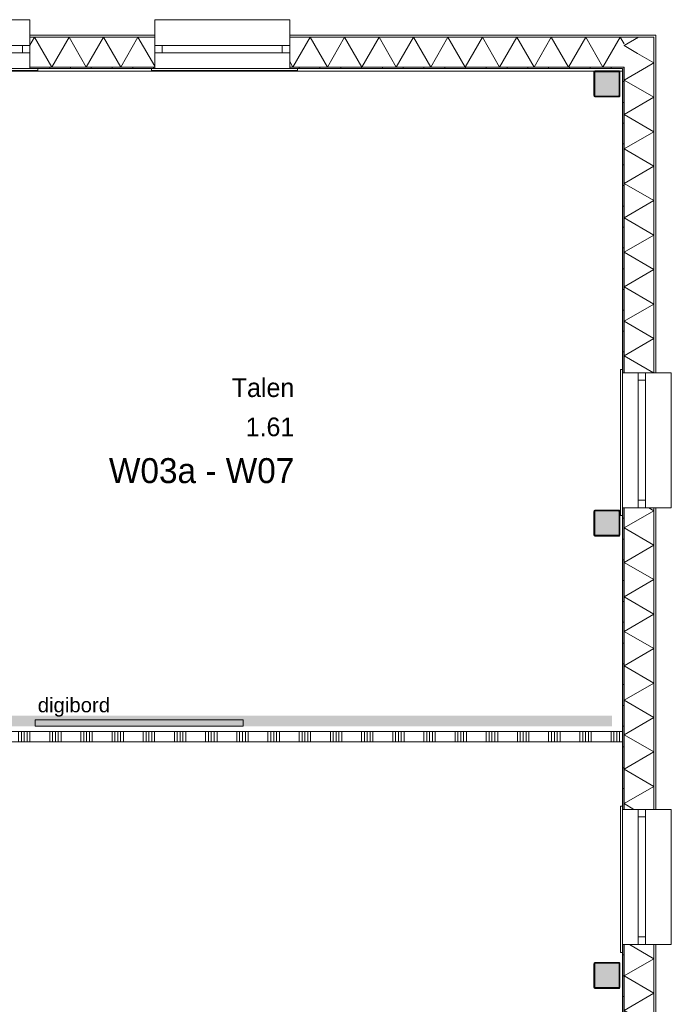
# Model space of a CAD drawing. Header units: millimetres. Extents: x -850 to 154668, y -25041 to 71030.
# Tile 210 of 211: x 93311 to 99580, y 17125 to 26595. Entities that reach past the tile are written whole.
import ezdxf
from ezdxf.enums import TextEntityAlignment as Align

# ---------------------------------------------------------------- set-up
doc = ezdxf.new("R2010")
doc.units = ezdxf.units.MM
doc.header["$MEASUREMENT"] = 0
for name, color, linetype in [('New_21 Buitenwanden', 7, 'Continuous'), ('New_21 Buitenwanden Doorsnede-arcering', 7, 'Continuous'), ('New_21 Buitenwanden Laagscheidingslijnen', 7, 'Continuous'), ('New_21 Buitenwanden Ramen', 7, 'Continuous'), ('New_22 NC Binnenwanden', 7, 'Continuous'), ('New_22 NC Binnenwanden Doorsnede-arcering', 7, 'Continuous'), ('New_23 Vloeren', 7, 'Continuous'), ('New_72 Vaste Inrichting', 7, 'Continuous'), ('New_info tekst digiborden', 7, 'Continuous'), ('New_Info Wandafwerking aanduiding', 7, 'Continuous'), ('New_Info Wandafwerking aanduiding Doorsnede-arcering', 7, 'Continuous'), ('New_Z Ruimtefuncties', 7, 'Continuous'), ('New_Z Ruimtefuncties Zone omranding', 7, 'Continuous'), ('New_Z Ruimtefuncties Zone tekst', 7, 'Continuous'), ('S-COLS-____-OTLN.RVT S', 7, 'Continuous'), ('S-COLS-____-OTLN.RVT S 2D arcering', 7, 'Continuous')]:
    doc.layers.add(name, color=color, linetype=linetype)
doc.styles.add('GENERATED_STYLE_1', font='txt')
doc.styles.add('GENERATED_STYLE_2', font='txt')
pattern_1 = [(180, (0, 0), (0, 200), [])]
pattern_2 = [(270, (0, 0), (200, 0), [])]

# ---------------------------------------------------------------- blocks, each defined once
blk = doc.blocks.new('Slab_4_2', base_point=(42240, 24215))
at = {"layer": 'New_23 Vloeren', "color": 1, "linetype": 'Continuous', "lineweight": 0, "flags": 128}
blk.add_lwpolyline([(64109.9, 18020), (64209.9, 18020), (72060, 18020), (72060, 25010, -0.414213), (73260, 26210), (73460, 26210), (73460, 26125), (99110, 26125), (99110, 0), (73125, 0), (73125, 1975.4), (61760, 1975.4)], format="xyb", dxfattribs=at)
blk = doc.blocks.new('*X984')
at = {"layer": 'New_21 Buitenwanden Doorsnede-arcering', "linetype": 'Continuous', "lineweight": 0, "true_color": 0xe9ebeb}
for points in [[(99412.1, 17695), (99412.2, 17695), (99412.2, 17700), (99412.1, 17700)], [(99412.2, 17545), (99412.1, 17545), (99412.1, 17395), (99412.2, 17395)], [(99412.2, 17245), (99412.1, 17245), (99412.1, 17095), (99412.2, 17095)], [(99412.2, 16945), (99412.1, 16945), (99412.1, 16795), (99412.2, 16795)], [(99412.2, 16645), (99412.1, 16645), (99412.1, 16500), (99412.2, 16500)]]:
    blk.add_hatch(color=254, dxfattribs=at).paths.add_polyline_path(points)
blk = doc.blocks.new('*X985')
at = {"layer": 'New_21 Buitenwanden Doorsnede-arcering', "linetype": 'Continuous', "lineweight": 0, "true_color": 0xe9ebeb}
for points in [[(99412.1, 21895), (99412.2, 21895), (99412.2, 21900), (99412.1, 21900)], [(99412.2, 21745), (99412.1, 21745), (99412.1, 21595), (99412.2, 21595)], [(99412.2, 21445), (99412.1, 21445), (99412.1, 21295), (99412.2, 21295)], [(99412.2, 21145), (99412.1, 21145), (99412.1, 20995), (99412.2, 20995)], [(99412.2, 20845), (99412.1, 20845), (99412.1, 20695), (99412.2, 20695)], [(99412.2, 20545), (99412.1, 20545), (99412.1, 20395), (99412.2, 20395)], [(99412.2, 20245), (99412.1, 20245), (99412.1, 20095), (99412.2, 20095)], [(99412.2, 19945), (99412.1, 19945), (99412.1, 19795), (99412.2, 19795)], [(99412.2, 19645), (99412.1, 19645), (99412.1, 19495), (99412.2, 19495)], [(99412.2, 19345), (99412.1, 19345), (99412.1, 19195), (99412.2, 19195)], [(99412.2, 19045), (99412.1, 19045), (99412.1, 19000), (99412.2, 19000)]]:
    blk.add_hatch(color=254, dxfattribs=at).paths.add_polyline_path(points)
blk = doc.blocks.new('*X986')
at = {"layer": 'New_21 Buitenwanden Doorsnede-arcering', "linetype": 'Continuous', "lineweight": 0, "true_color": 0xe9ebeb}
for points in [[(99412.1, 26427.1), (99412.1, 26395), (99412.2, 26395), (99412.2, 26427.1)], [(99412.2, 26245), (99412.1, 26245), (99412.1, 26095), (99412.2, 26095)], [(99412.2, 25945), (99412.1, 25945), (99412.1, 25795), (99412.2, 25795)], [(99412.2, 25645), (99412.1, 25645), (99412.1, 25495), (99412.2, 25495)], [(99412.2, 25345), (99412.1, 25345), (99412.1, 25195), (99412.2, 25195)], [(99412.2, 25045), (99412.1, 25045), (99412.1, 24895), (99412.2, 24895)], [(99412.2, 24745), (99412.1, 24745), (99412.1, 24595), (99412.2, 24595)], [(99412.2, 24445), (99412.1, 24445), (99412.1, 24295), (99412.2, 24295)], [(99412.2, 24145), (99412.1, 24145), (99412.1, 23995), (99412.2, 23995)], [(99412.2, 23845), (99412.1, 23845), (99412.1, 23695), (99412.2, 23695)], [(99412.2, 23545), (99412.1, 23545), (99412.1, 23395), (99412.2, 23395)], [(99412.1, 23245), (99412.1, 23200), (99412.2, 23200), (99412.2, 23245)]]:
    blk.add_hatch(color=254, dxfattribs=at).paths.add_polyline_path(points)
blk = doc.blocks.new('*X987')
at = {"layer": 'New_21 Buitenwanden Doorsnede-arcering', "linetype": 'Continuous', "lineweight": 0, "true_color": 0xe9ebeb}
blk.add_hatch(color=254, dxfattribs=at).paths.add_polyline_path([(99412.1, 26427.1), (99412.2, 26427.1), (99412.2, 26427.2)])
blk = doc.blocks.new('*X991')
at = {"layer": 'New_21 Buitenwanden Doorsnede-arcering', "linetype": 'Continuous', "lineweight": 0, "true_color": 0xe9ebeb}
for points in [[(99125, 21895), (99125.1, 21895), (99125.1, 21900), (99125, 21900)], [(99125.1, 21745), (99125, 21745), (99125, 21595), (99125.1, 21595)], [(99125.1, 21445), (99125, 21445), (99125, 21295), (99125.1, 21295)], [(99125.1, 21145), (99125, 21145), (99125, 20995), (99125.1, 20995)], [(99125.1, 20845), (99125, 20845), (99125, 20695), (99125.1, 20695)], [(99125.1, 20545), (99125, 20545), (99125, 20395), (99125.1, 20395)], [(99125.1, 20245), (99125, 20245), (99125, 20095), (99125.1, 20095)], [(99125.1, 19945), (99125, 19945), (99125, 19795), (99125.1, 19795)], [(99125.1, 19645), (99125, 19645), (99125, 19495), (99125.1, 19495)], [(99125.1, 19345), (99125, 19345), (99125, 19195), (99125.1, 19195)], [(99125.1, 19045), (99125, 19045), (99125, 19000), (99125.1, 19000)]]:
    blk.add_hatch(color=254, dxfattribs=at).paths.add_polyline_path(points)
blk = doc.blocks.new('*X992')
at = {"layer": 'New_21 Buitenwanden Doorsnede-arcering', "linetype": 'Continuous', "lineweight": 0, "true_color": 0xe9ebeb}
for points in [[(99125, 26140), (99125, 26095), (99125.1, 26095), (99125.1, 26140)], [(99125.1, 25945), (99125, 25945), (99125, 25795), (99125.1, 25795)], [(99125.1, 25645), (99125, 25645), (99125, 25495), (99125.1, 25495)], [(99125.1, 25345), (99125, 25345), (99125, 25195), (99125.1, 25195)], [(99125.1, 25045), (99125, 25045), (99125, 24895), (99125.1, 24895)], [(99125.1, 24745), (99125, 24745), (99125, 24595), (99125.1, 24595)], [(99125.1, 24445), (99125, 24445), (99125, 24295), (99125.1, 24295)], [(99125.1, 24145), (99125, 24145), (99125, 23995), (99125.1, 23995)], [(99125.1, 23845), (99125, 23845), (99125, 23695), (99125.1, 23695)], [(99125.1, 23545), (99125, 23545), (99125, 23395), (99125.1, 23395)], [(99125, 23245), (99125, 23200), (99125.1, 23200), (99125.1, 23245)]]:
    blk.add_hatch(color=254, dxfattribs=at).paths.add_polyline_path(points)
blk = doc.blocks.new('*X993')
at = {"layer": 'New_21 Buitenwanden Doorsnede-arcering', "linetype": 'Continuous', "lineweight": 0, "true_color": 0xe9ebeb}
for points in [[(99125, 17700), (99125, 17695), (99125.1, 17695), (99125.1, 17700)], [(99125.1, 17545), (99125, 17545), (99125, 17395), (99125.1, 17395)], [(99125.1, 17245), (99125, 17245), (99125, 17095), (99125.1, 17095)], [(99125.1, 16945), (99125, 16945), (99125, 16795), (99125.1, 16795)], [(99125, 16645), (99125, 16500), (99125.1, 16500), (99125.1, 16645)]]:
    blk.add_hatch(color=254, dxfattribs=at).paths.add_polyline_path(points)
blk = doc.blocks.new('*X996')
at = {"layer": 'New_21 Buitenwanden Doorsnede-arcering', "linetype": 'Continuous', "lineweight": 0, "true_color": 0xe9ebeb}
blk.add_hatch(color=254, dxfattribs=at).paths.add_polyline_path([(99125, 26140), (99125.1, 26140), (99125.1, 26140.1)])
blk = doc.blocks.new('*X1001')
at = {"layer": 'New_21 Buitenwanden Doorsnede-arcering', "color": 254, "linetype": 'Continuous', "lineweight": 0, "true_color": 0xe9ebeb}
for p, q in [((99412.1, 17564.1), (99176.8, 17700)), ((99412.1, 17564.1), (99125.1, 17398.5)), ((99412.1, 17232.8), (99125.1, 17398.5)), ((99412.1, 17232.8), (99125.1, 17067.1)), ((99412.1, 16901.4), (99125.1, 17067.1)), ((99412.1, 16901.4), (99125.1, 16735.7)), ((99412.1, 16570), (99125.1, 16735.7)), ((99412.1, 16570), (99290.9, 16500))]:
    blk.add_line(p, q, dxfattribs=at)
blk = doc.blocks.new('*X1003')
at = {"layer": 'New_21 Buitenwanden Doorsnede-arcering', "color": 254, "linetype": 'Continuous', "lineweight": 0, "true_color": 0xe9ebeb}
for p, q in [((99412.1, 21872.3), (99364.2, 21900)), ((99412.1, 21872.3), (99125.1, 21706.6)), ((99412.1, 21540.9), (99125.1, 21706.6)), ((99412.1, 21540.9), (99125.1, 21375.2)), ((99412.1, 21209.5), (99125.1, 21375.2)), ((99412.1, 21209.5), (99125.1, 21043.8)), ((99412.1, 20878.1), (99125.1, 21043.8)), ((99412.1, 20878.1), (99125.1, 20712.4)), ((99412.1, 20546.7), (99125.1, 20712.4)), ((99412.1, 20546.7), (99125.1, 20381)), ((99412.1, 20215.3), (99125.1, 20381)), ((99412.1, 20215.3), (99125.1, 20049.6)), ((99412.1, 19883.9), (99125.1, 20049.6)), ((99412.1, 19883.9), (99125.1, 19718.2)), ((99412.1, 19552.5), (99125.1, 19718.2)), ((99412.1, 19552.5), (99125.1, 19386.8)), ((99412.1, 19221.1), (99125.1, 19386.8)), ((99412.1, 19221.1), (99125.1, 19055.4)), ((99221.1, 19000), (99125.1, 19055.4))]:
    blk.add_line(p, q, dxfattribs=at)
blk = doc.blocks.new('*X1004')
at = {"layer": 'New_21 Buitenwanden Doorsnede-arcering', "color": 254, "linetype": 'Continuous', "lineweight": 0, "true_color": 0xe9ebeb}
for p, q in [((99342.1, 26140.1), (99125.1, 26014.8)), ((99412.1, 25849.1), (99125.1, 26014.8)), ((99412.1, 25849.1), (99125.1, 25683.4)), ((99412.1, 25517.7), (99125.1, 25683.4)), ((99412.1, 25517.7), (99125.1, 25352)), ((99412.1, 25186.3), (99125.1, 25352)), ((99412.1, 25186.3), (99125.1, 25020.6)), ((99412.1, 24854.9), (99125.1, 25020.6)), ((99412.1, 24854.9), (99125.1, 24689.2)), ((99412.1, 24523.5), (99125.1, 24689.2)), ((99412.1, 24523.5), (99125.1, 24357.8)), ((99412.1, 24192.1), (99125.1, 24357.8)), ((99412.1, 24192.1), (99125.1, 24026.4)), ((99412.1, 23860.7), (99125.1, 24026.4)), ((99412.1, 23860.7), (99125.1, 23695)), ((99412.1, 23529.3), (99125.1, 23695)), ((99412.1, 23529.3), (99125.1, 23363.6)), ((99408.5, 23200), (99125.1, 23363.6))]:
    blk.add_line(p, q, dxfattribs=at)
blk = doc.blocks.new('*X1005')
at = {"layer": 'New_21 Buitenwanden Doorsnede-arcering', "color": 254, "linetype": 'Continuous', "lineweight": 0, "true_color": 0xe9ebeb}
for q in [(99255.8, 26270.8), (99342.1, 26140.1)]:
    blk.add_line((99412.1, 26180.5), q, dxfattribs=at)
blk = doc.blocks.new('R1 22_7')
at = {"layer": 'New_21 Buitenwanden Ramen', "color": 1, "linetype": 'Continuous', "lineweight": 0}
for p, q in [((-725, 150.2), (-725, 168.2)), ((-725, 168.2), (680, 168.2)), ((-650, 150.2), (-680, 150.2)), ((-650, 150.2), (-680, 150.2)), ((-650, 135.2), (-650, 150.2)), ((-650, 135.2), (-650, 150.2)), ((-650, 0), (-650, 135.1)), ((-650, 0), (-650, 135.1)), ((650, 135.2), (650, 150.2)), ((650, 135.2), (650, 150.2)), ((650, 150.2), (680, 150.2)), ((650, 150.2), (680, 150.2)), ((650, 0), (650, 135.1)), ((650, 0), (650, 135.1)), ((680, 168.2), (680, 150.2)), ((-650, 0), (-577, 0)), ((-650, -72), (-650, 0)), ((-650, -72), (-650, 0)), ((-577, 0), (-577, -72)), ((-577, 0), (577, 0)), ((577, -72), (577, 0)), ((577, 0), (650, 0)), ((650, -72), (650, 0)), ((650, -72), (650, 0)), ((-577, -72), (-650, -72)), ((-650, -152), (-650, -72)), ((577, -72), (-577, -72)), ((650, -72), (577, -72)), ((650, -152), (650, -72)), ((-650, -170), (-650, -320)), ((650, -320), (650, -170)), ((-650, -320), (650, -320))]:
    blk.add_line(p, q, dxfattribs=at)
at = {"layer": 'New_21 Buitenwanden Ramen', "color": 9, "linetype": 'Continuous', "lineweight": 0}
for p, q in [((-650, 150.2), (650, 150.2)), ((-650, 135.1), (-650, 135.2)), ((-650, 135.1), (-650, 135.2)), ((650, 135.1), (650, 135.2)), ((650, 135.1), (650, 135.2)), ((-650, -170), (-650, -152)), ((650, -170), (650, -152))]:
    blk.add_line(p, q, dxfattribs=at)
blk = doc.blocks.new('*X1015')
at = {"layer": 'New_21 Buitenwanden Doorsnede-arcering', "linetype": 'Continuous', "lineweight": 0, "true_color": 0xe9ebeb}
blk.add_hatch(color=254, dxfattribs=at).paths.add_polyline_path([(99412.1, 26427.1), (99412.2, 26427.2), (99412.1, 26427.2)])
blk = doc.blocks.new('*X1016')
at = {"layer": 'New_21 Buitenwanden Doorsnede-arcering', "linetype": 'Continuous', "lineweight": 0, "true_color": 0xe9ebeb}
blk.add_hatch(color=254, dxfattribs=at).paths.add_polyline_path([(99125, 26140), (99125.1, 26140.1), (99125, 26140.1)])
blk = doc.blocks.new('*X1017')
at = {"layer": 'New_21 Buitenwanden Doorsnede-arcering', "color": 254, "linetype": 'Continuous', "lineweight": 0, "true_color": 0xe9ebeb}
for p in [(99265.2, 26427.1), (99255.8, 26270.8)]:
    blk.add_line(p, (99125.1, 26346.2), dxfattribs=at)
blk = doc.blocks.new('Wall_154_2', base_point=(99110, 0))
at = {"layer": 'New_21 Buitenwanden Doorsnede-arcering', "linetype": 'Continuous', "lineweight": 0, "true_color": 0xe9ebeb}
h = blk.add_hatch(dxfattribs=at)
h.set_pattern_fill('930_Lijnen_vert_200_0002', color=254, style=0, pattern_type=2)
h.set_pattern_definition(pattern_1)
h.paths.add_polyline_path([(99110, 26125), (99125, 26125), (99125, 26140)])
h = blk.add_hatch(dxfattribs=at)
h.set_pattern_fill('930_Lijnen_vert_200_0002', color=254, style=0, pattern_type=2)
h.set_pattern_definition(pattern_1)
h.paths.add_polyline_path([(99110, 26125), (99125, 26140), (99110, 26140)])
h = blk.add_hatch(dxfattribs=at)
h.set_pattern_fill('930_Lijnen_vert_200_0002', color=254, style=0, pattern_type=2)
h.set_pattern_definition(pattern_1)
h.paths.add_polyline_path([(99110, 26125), (99110, 23200), (99125, 23200), (99125, 26125)])
h = blk.add_hatch(dxfattribs=at)
h.set_pattern_fill('930_Lijnen_vert_200_0002', color=254, style=0, pattern_type=2)
h.set_pattern_definition(pattern_1)
h.paths.add_polyline_path([(99110, 19000), (99125, 19000), (99125, 21900), (99110, 21900)])
h = blk.add_hatch(dxfattribs=at)
h.set_pattern_fill('930_Lijnen_vert_200_0002', color=254, style=0, pattern_type=2)
h.set_pattern_definition(pattern_1)
h.paths.add_polyline_path([(99125, 17700), (99110, 17700), (99110, 16500), (99125, 16500)])
at = {"layer": 'New_21 Buitenwanden', "color": 8, "linetype": 'Continuous', "lineweight": 0, "true_color": 0x778488}
for p, q in [((99110, 23200), (99110, 23230)), ((99125, 23200), (99110, 23200)), ((99125.1, 23200), (99125, 23200)), ((99260.2, 23200), (99125.1, 23200)), ((99332.2, 23200), (99260.2, 23200)), ((99412.2, 23200), (99332.2, 23200)), ((99430.2, 23200), (99412.2, 23200)), ((99110, 21900), (99110, 21870)), ((99125, 21900), (99110, 21900)), ((99125.1, 21900), (99125, 21900)), ((99260.2, 21900), (99125.1, 21900)), ((99332.2, 21900), (99260.2, 21900)), ((99412.2, 21900), (99332.2, 21900)), ((99430.2, 21900), (99412.2, 21900)), ((99110, 19000), (99110, 19030)), ((99125, 19000), (99110, 19000)), ((99125.1, 19000), (99125, 19000)), ((99260.2, 19000), (99125.1, 19000)), ((99332.2, 19000), (99260.2, 19000)), ((99412.2, 19000), (99332.2, 19000)), ((99430.2, 19000), (99412.2, 19000)), ((99110, 17700), (99110, 17670)), ((99125, 17700), (99110, 17700)), ((99125.1, 17700), (99125, 17700)), ((99260.2, 17700), (99125.1, 17700)), ((99332.2, 17700), (99260.2, 17700)), ((99412.2, 17700), (99332.2, 17700)), ((99430.2, 17700), (99412.2, 17700))]:
    blk.add_line(p, q, dxfattribs=at)
at = {"layer": 'New_21 Buitenwanden', "color": 8, "linetype": 'Continuous', "lineweight": 0, "true_color": 0x778488, "flags": 128}
for points in [[(99430.2, 26445.2), (99412.2, 26445.2)], [(99430.2, 23200), (99430.2, 26445.2)], [(99110, 26125), (99110, 23200)], [(99110, 21900), (99110, 19000)], [(99430.2, 19000), (99430.2, 21900)], [(99110, 17700), (99110, 16500)], [(99430.2, 16500), (99430.2, 17700)]]:
    blk.add_lwpolyline(points, dxfattribs=at)
at = {"layer": 'New_21 Buitenwanden Laagscheidingslijnen', "color": 8, "linetype": 'Continuous', "lineweight": 0, "true_color": 0x778488}
for p, q in [((99412.1, 26427.1), (99125.1, 26427.1)), ((99412.2, 26427.2), (99412.1, 26427.2)), ((99412.1, 26140.1), (99412.1, 26427.1)), ((99412.2, 26427.1), (99412.2, 26427.2)), ((99412.2, 23200), (99412.2, 26427.1)), ((99125, 26140), (99110, 26140)), ((99125.1, 26140.1), (99125, 26140.1)), ((99125, 26140), (99125, 23200)), ((99125.1, 26140.1), (99125.1, 23200)), ((99412.1, 23200), (99412.1, 26140.1)), ((99125, 21900), (99125, 19000)), ((99125.1, 21900), (99125.1, 19000)), ((99412.1, 19000), (99412.1, 21900)), ((99412.2, 19000), (99412.2, 21900)), ((99125, 17700), (99125, 16500)), ((99125.1, 17700), (99125.1, 16500)), ((99412.1, 16500), (99412.1, 17700)), ((99412.2, 16500), (99412.2, 17700))]:
    blk.add_line(p, q, dxfattribs=at)
at = {"layer": 'New_21 Buitenwanden', "color": 8, "lineweight": 0, "true_color": 0x778488}
for name in ['*X1017', '*X987', '*X1015', '*X986', '*X1005', '*X996', '*X1016', '*X992', '*X1004', '*X991', '*X1003', '*X985', '*X993', '*X1001', '*X984']:
    blk.add_blockref(name, (0, 0), dxfattribs=at)
at = {"layer": 'New_21 Buitenwanden Ramen', "color": 1, "linetype": 'Continuous', "lineweight": 0, "zscale": 1000, "rotation": 90}
for p in [(99260.2, 22550), (99260.2, 18350)]:
    blk.add_blockref('R1 22_7', p, dxfattribs=at)
blk = doc.blocks.new('*X1026')
at = {"layer": 'New_21 Buitenwanden Doorsnede-arcering', "linetype": 'Continuous', "lineweight": 0, "true_color": 0xe9ebeb}
for points in [[(93451.3, 26427.2), (93451.3, 26427.1), (93601.3, 26427.1), (93601.3, 26427.2)], [(93751.3, 26427.2), (93751.3, 26427.1), (93901.3, 26427.1), (93901.3, 26427.2)], [(94051.3, 26427.2), (94051.3, 26427.1), (94201.3, 26427.1), (94201.3, 26427.2)], [(94351.3, 26427.2), (94351.3, 26427.1), (94501.3, 26427.1), (94501.3, 26427.2)]]:
    blk.add_hatch(color=254, dxfattribs=at).paths.add_polyline_path(points)
blk = doc.blocks.new('*X1027')
at = {"layer": 'New_21 Buitenwanden Doorsnede-arcering', "linetype": 'Continuous', "lineweight": 0, "true_color": 0xe9ebeb}
for points in [[(95910, 26427.1), (96001.3, 26427.1), (96001.3, 26427.2), (95910, 26427.2)], [(96151.3, 26427.2), (96151.3, 26427.1), (96301.3, 26427.1), (96301.3, 26427.2)], [(96451.3, 26427.2), (96451.3, 26427.1), (96601.3, 26427.1), (96601.3, 26427.2)], [(96751.3, 26427.2), (96751.3, 26427.1), (96901.3, 26427.1), (96901.3, 26427.2)], [(97051.3, 26427.2), (97051.3, 26427.1), (97201.3, 26427.1), (97201.3, 26427.2)], [(97351.3, 26427.2), (97351.3, 26427.1), (97501.3, 26427.1), (97501.3, 26427.2)], [(97651.3, 26427.2), (97651.3, 26427.1), (97801.3, 26427.1), (97801.3, 26427.2)], [(97951.3, 26427.2), (97951.3, 26427.1), (98101.3, 26427.1), (98101.3, 26427.2)], [(98251.3, 26427.2), (98251.3, 26427.1), (98401.3, 26427.1), (98401.3, 26427.2)], [(98551.3, 26427.2), (98551.3, 26427.1), (98701.3, 26427.1), (98701.3, 26427.2)], [(98851.3, 26427.2), (98851.3, 26427.1), (99001.3, 26427.1), (99001.3, 26427.2)], [(99151.3, 26427.2), (99151.3, 26427.1), (99301.3, 26427.1), (99301.3, 26427.2)]]:
    blk.add_hatch(color=254, dxfattribs=at).paths.add_polyline_path(points)
blk = doc.blocks.new('*X1035')
at = {"layer": 'New_21 Buitenwanden Doorsnede-arcering', "linetype": 'Continuous', "lineweight": 0, "true_color": 0xe9ebeb}
for points in [[(93451.3, 26140.1), (93451.3, 26140), (93601.3, 26140), (93601.3, 26140.1)], [(93751.3, 26140.1), (93751.3, 26140), (93901.3, 26140), (93901.3, 26140.1)], [(94051.3, 26140.1), (94051.3, 26140), (94201.3, 26140), (94201.3, 26140.1)], [(94351.3, 26140.1), (94351.3, 26140), (94501.3, 26140), (94501.3, 26140.1)]]:
    blk.add_hatch(color=254, dxfattribs=at).paths.add_polyline_path(points)
blk = doc.blocks.new('*X1036')
at = {"layer": 'New_21 Buitenwanden Doorsnede-arcering', "linetype": 'Continuous', "lineweight": 0, "true_color": 0xe9ebeb}
for points in [[(95910, 26140), (96001.3, 26140), (96001.3, 26140.1), (95910, 26140.1)], [(96151.3, 26140.1), (96151.3, 26140), (96301.3, 26140), (96301.3, 26140.1)], [(96451.3, 26140.1), (96451.3, 26140), (96601.3, 26140), (96601.3, 26140.1)], [(96751.3, 26140.1), (96751.3, 26140), (96901.3, 26140), (96901.3, 26140.1)], [(97051.3, 26140.1), (97051.3, 26140), (97201.3, 26140), (97201.3, 26140.1)], [(97351.3, 26140.1), (97351.3, 26140), (97501.3, 26140), (97501.3, 26140.1)], [(97651.3, 26140.1), (97651.3, 26140), (97801.3, 26140), (97801.3, 26140.1)], [(97951.3, 26140.1), (97951.3, 26140), (98101.3, 26140), (98101.3, 26140.1)], [(98251.3, 26140.1), (98251.3, 26140), (98401.3, 26140), (98401.3, 26140.1)], [(98551.3, 26140.1), (98551.3, 26140), (98701.3, 26140), (98701.3, 26140.1)], [(98851.3, 26140.1), (98851.3, 26140), (99001.3, 26140), (99001.3, 26140.1)]]:
    blk.add_hatch(color=254, dxfattribs=at).paths.add_polyline_path(points)
blk = doc.blocks.new('*X1044')
at = {"layer": 'New_21 Buitenwanden Doorsnede-arcering', "color": 254, "linetype": 'Continuous', "lineweight": 0, "true_color": 0xe9ebeb}
for p, q in [((93454.5, 26427.1), (93410, 26350)), ((93454.5, 26427.1), (93620.2, 26140.1)), ((93785.9, 26427.1), (93620.2, 26140.1)), ((93785.9, 26427.1), (93951.6, 26140.1)), ((94117.3, 26427.1), (93951.6, 26140.1)), ((94117.3, 26427.1), (94283, 26140.1)), ((94448.7, 26427.1), (94283, 26140.1)), ((94448.7, 26427.1), (94610, 26147.8))]:
    blk.add_line(p, q, dxfattribs=at)
blk = doc.blocks.new('*X1045')
at = {"layer": 'New_21 Buitenwanden Doorsnede-arcering', "color": 254, "linetype": 'Continuous', "lineweight": 0, "true_color": 0xe9ebeb}
for p, q in [((96105.7, 26427.1), (95940, 26140.1)), ((96105.7, 26427.1), (96271.4, 26140.1)), ((96437.1, 26427.1), (96271.4, 26140.1)), ((96437.1, 26427.1), (96602.8, 26140.1)), ((96768.5, 26427.1), (96602.8, 26140.1)), ((96768.5, 26427.1), (96934.2, 26140.1)), ((97099.9, 26427.1), (96934.2, 26140.1)), ((97099.9, 26427.1), (97265.6, 26140.1)), ((97431.3, 26427.1), (97265.6, 26140.1)), ((97431.3, 26427.1), (97597, 26140.1)), ((97762.7, 26427.1), (97597, 26140.1)), ((97762.7, 26427.1), (97928.4, 26140.1)), ((98094.1, 26427.1), (97928.4, 26140.1)), ((98094.1, 26427.1), (98259.8, 26140.1)), ((98425.5, 26427.1), (98259.8, 26140.1)), ((98425.5, 26427.1), (98591.2, 26140.1)), ((98756.9, 26427.1), (98591.2, 26140.1)), ((98756.9, 26427.1), (98922.6, 26140.1)), ((99088.3, 26427.1), (98922.6, 26140.1)), ((99088.3, 26427.1), (99125.1, 26363.4)), ((95910, 26192.1), (95940, 26140.1))]:
    blk.add_line(p, q, dxfattribs=at)
blk = doc.blocks.new('Wall_155_2', base_point=(99110, 26125))
at = {"layer": 'New_21 Buitenwanden Doorsnede-arcering', "linetype": 'Continuous', "lineweight": 0, "true_color": 0xe9ebeb}
h = blk.add_hatch(dxfattribs=at)
h.set_pattern_fill('930_Lijnen_vert_200_0002', color=254, style=0, pattern_type=2)
h.set_pattern_definition(pattern_2)
h.paths.add_polyline_path([(93410, 26125), (94610, 26125), (94610, 26140), (93410, 26140)])
h = blk.add_hatch(dxfattribs=at)
h.set_pattern_fill('930_Lijnen_vert_200_0002', color=254, style=0, pattern_type=2)
h.set_pattern_definition(pattern_2)
h.paths.add_polyline_path([(99110, 26140), (95910, 26140), (95910, 26125), (99110, 26125)])
at = {"layer": 'New_21 Buitenwanden', "color": 8, "linetype": 'Continuous', "lineweight": 0, "true_color": 0x778488}
for p, q in [((93410, 26445.2), (93410, 26427.2)), ((93410, 26427.2), (93410, 26347.2)), ((94610, 26445.2), (94610, 26427.2)), ((94610, 26427.2), (94610, 26347.2)), ((95910, 26445.2), (95910, 26427.2)), ((95910, 26427.2), (95910, 26347.2)), ((93410, 26347.2), (93410, 26275.2)), ((94610, 26347.2), (94610, 26275.2)), ((95910, 26347.2), (95910, 26275.2)), ((93410, 26275.2), (93410, 26140.1)), ((94610, 26275.2), (94610, 26140.1)), ((95910, 26275.2), (95910, 26140.1)), ((93410, 26140.1), (93410, 26140)), ((93410, 26140), (93410, 26125)), ((94610, 26140.1), (94610, 26140)), ((94610, 26140), (94610, 26125)), ((95910, 26140.1), (95910, 26140)), ((95910, 26140), (95910, 26125)), ((93410, 26125), (93440, 26125)), ((94610, 26125), (94580, 26125)), ((95910, 26125), (95940, 26125))]:
    blk.add_line(p, q, dxfattribs=at)
at = {"layer": 'New_21 Buitenwanden', "color": 8, "linetype": 'Continuous', "lineweight": 0, "true_color": 0x778488, "flags": 128}
for points in [[(94610, 26445.2), (93410, 26445.2)], [(99412.2, 26445.2), (95910, 26445.2)], [(93410, 26125), (94610, 26125)], [(95910, 26125), (99110, 26125)]]:
    blk.add_lwpolyline(points, dxfattribs=at)
at = {"layer": 'New_21 Buitenwanden Laagscheidingslijnen', "color": 8, "linetype": 'Continuous', "lineweight": 0, "true_color": 0x778488}
for p, q in [((94610, 26427.2), (93410, 26427.2)), ((94610, 26427.1), (93410, 26427.1)), ((99412.1, 26427.2), (95910, 26427.2)), ((99125.1, 26427.1), (95910, 26427.1)), ((99412.1, 26427.1), (99125.1, 26427.1)), ((99412.2, 26427.2), (99412.1, 26427.2)), ((93410, 26140.1), (94610, 26140.1)), ((93410, 26140), (94610, 26140)), ((95910, 26140.1), (99125, 26140.1)), ((95910, 26140), (99110, 26140)), ((99125, 26140), (99110, 26140)), ((99125.1, 26140.1), (99125, 26140.1))]:
    blk.add_line(p, q, dxfattribs=at)
at = {"layer": 'New_21 Buitenwanden', "color": 8, "lineweight": 0, "true_color": 0x778488}
for name in ['*X1044', '*X1026', '*X1027', '*X1045', '*X1035', '*X1036']:
    blk.add_blockref(name, (0, 0), dxfattribs=at)
at = {"layer": 'New_21 Buitenwanden Ramen', "color": 1, "linetype": 'Continuous', "lineweight": 0, "zscale": 1000, "rotation": 180}
for p in [(92760, 26275.2), (95260, 26275.2)]:
    blk.add_blockref('R1 22_7', p, dxfattribs=at)
blk = doc.blocks.new('Column 253[93]_2', base_point=(0.5, 3))
at = {"layer": 'S-COLS-____-OTLN.RVT S 2D arcering', "linetype": 'Continuous', "lineweight": 0, "true_color": 0x778488}
h = blk.add_hatch(color=8, dxfattribs=at)
h.paths.add_polyline_path([(98835.5, 17291), (98836.5, 17286), (98839.3, 17281.8), (98843.5, 17278.9), (98848.5, 17278), (99072.5, 17278), (99077.5, 17278.9), (99081.7, 17281.8), (99084.5, 17286), (99085.5, 17291), (99085.5, 17515), (99084.5, 17519.9), (99081.7, 17524.1), (99077.5, 17527), (99072.5, 17528), (98848.5, 17528), (98843.5, 17527), (98839.3, 17524.1), (98836.5, 17519.9), (98835.5, 17515)])
h.paths.add_polyline_path([(99072.5, 17286), (98848.5, 17286), (98846.6, 17286.3), (98845, 17287.4), (98843.9, 17289), (98843.5, 17291), (98843.5, 17515), (98843.9, 17516.9), (98845, 17518.5), (98846.6, 17519.6), (98848.5, 17520), (99072.5, 17520), (99074.4, 17519.6), (99076.1, 17518.5), (99077.1, 17516.9), (99077.5, 17515), (99077.5, 17291), (99077.1, 17289), (99076.1, 17287.4), (99074.4, 17286.3)], flags=0)
blk.add_hatch(color=8, dxfattribs=at).paths.add_polyline_path([(99072.5, 17520), (98848.5, 17520), (98846.6, 17519.6), (98845, 17518.5), (98843.9, 17516.9), (98843.5, 17515), (98843.5, 17291), (98843.9, 17289), (98845, 17287.4), (98846.6, 17286.3), (98848.5, 17286), (99072.5, 17286), (99074.4, 17286.3), (99076.1, 17287.4), (99077.1, 17289), (99077.5, 17291), (99077.5, 17515), (99077.1, 17516.9), (99076.1, 17518.5), (99074.4, 17519.6)])
at = {"layer": 'S-COLS-____-OTLN.RVT S', "color": 1, "linetype": 'Continuous', "lineweight": 0}
for p, q in [((98836.5, 17519.9), (98835.5, 17515)), ((98839.3, 17524.1), (98836.5, 17519.9)), ((98843.5, 17527), (98839.3, 17524.1)), ((98848.5, 17528), (98843.5, 17527)), ((98845, 17518.5), (98846.6, 17519.6)), ((98846.6, 17519.6), (98848.5, 17520)), ((99072.5, 17528), (98848.5, 17528)), ((98848.5, 17520), (99072.5, 17520)), ((99077.5, 17527), (99072.5, 17528)), ((99072.5, 17520), (99074.4, 17519.6)), ((99074.4, 17519.6), (99076.1, 17518.5)), ((99081.7, 17524.1), (99077.5, 17527)), ((99084.5, 17519.9), (99081.7, 17524.1)), ((99085.5, 17515), (99084.5, 17519.9)), ((98835.5, 17515), (98835.5, 17291)), ((98843.5, 17515), (98843.9, 17516.9)), ((98843.5, 17291), (98843.5, 17515)), ((98843.9, 17516.9), (98845, 17518.5)), ((99076.1, 17518.5), (99077.1, 17516.9)), ((99077.1, 17516.9), (99077.5, 17515)), ((99077.5, 17515), (99077.5, 17291)), ((99085.5, 17291), (99085.5, 17515)), ((98835.5, 17291), (98836.5, 17286)), ((98836.5, 17286), (98839.3, 17281.8)), ((98839.3, 17281.8), (98843.5, 17278.9)), ((98843.9, 17289), (98843.5, 17291)), ((98843.5, 17278.9), (98848.5, 17278)), ((98845, 17287.4), (98843.9, 17289)), ((98846.6, 17286.3), (98845, 17287.4)), ((98848.5, 17286), (98846.6, 17286.3)), ((99072.5, 17286), (98848.5, 17286)), ((98848.5, 17278), (99072.5, 17278)), ((99074.4, 17286.3), (99072.5, 17286)), ((99072.5, 17278), (99077.5, 17278.9)), ((99076.1, 17287.4), (99074.4, 17286.3)), ((99077.1, 17289), (99076.1, 17287.4)), ((99077.5, 17291), (99077.1, 17289)), ((99077.5, 17278.9), (99081.7, 17281.8)), ((99081.7, 17281.8), (99084.5, 17286)), ((99084.5, 17286), (99085.5, 17291))]:
    blk.add_line(p, q, dxfattribs=at)
blk = doc.blocks.new('Column 254[94]_2', base_point=(0.5, 3))
at = {"layer": 'S-COLS-____-OTLN.RVT S 2D arcering', "linetype": 'Continuous', "lineweight": 0, "true_color": 0x778488}
h = blk.add_hatch(color=8, dxfattribs=at)
h.paths.add_polyline_path([(98835.5, 21641), (98836.5, 21636), (98839.3, 21631.8), (98843.5, 21628.9), (98848.5, 21628), (99072.5, 21628), (99077.5, 21628.9), (99081.7, 21631.8), (99084.5, 21636), (99085.5, 21641), (99085.5, 21865), (99084.5, 21869.9), (99081.7, 21874.1), (99077.5, 21877), (99072.5, 21878), (98848.5, 21878), (98843.5, 21877), (98839.3, 21874.1), (98836.5, 21869.9), (98835.5, 21865)])
h.paths.add_polyline_path([(99072.5, 21636), (98848.5, 21636), (98846.6, 21636.3), (98845, 21637.4), (98843.9, 21639), (98843.5, 21641), (98843.5, 21865), (98843.9, 21866.9), (98845, 21868.5), (98846.6, 21869.6), (98848.5, 21870), (99072.5, 21870), (99074.4, 21869.6), (99076.1, 21868.5), (99077.1, 21866.9), (99077.5, 21865), (99077.5, 21641), (99077.1, 21639), (99076.1, 21637.4), (99074.4, 21636.3)], flags=0)
blk.add_hatch(color=8, dxfattribs=at).paths.add_polyline_path([(99072.5, 21870), (98848.5, 21870), (98846.6, 21869.6), (98845, 21868.5), (98843.9, 21866.9), (98843.5, 21865), (98843.5, 21641), (98843.9, 21639), (98845, 21637.4), (98846.6, 21636.3), (98848.5, 21636), (99072.5, 21636), (99074.4, 21636.3), (99076.1, 21637.4), (99077.1, 21639), (99077.5, 21641), (99077.5, 21865), (99077.1, 21866.9), (99076.1, 21868.5), (99074.4, 21869.6)])
at = {"layer": 'S-COLS-____-OTLN.RVT S', "color": 1, "linetype": 'Continuous', "lineweight": 0}
for p, q in [((98843.5, 21877), (98839.3, 21874.1)), ((98848.5, 21878), (98843.5, 21877)), ((99072.5, 21878), (98848.5, 21878)), ((99077.5, 21877), (99072.5, 21878)), ((99081.7, 21874.1), (99077.5, 21877)), ((98836.5, 21869.9), (98835.5, 21865)), ((98835.5, 21865), (98835.5, 21641)), ((98839.3, 21874.1), (98836.5, 21869.9)), ((98843.5, 21865), (98843.9, 21866.9)), ((98843.5, 21641), (98843.5, 21865)), ((98843.9, 21866.9), (98845, 21868.5)), ((98845, 21868.5), (98846.6, 21869.6)), ((98846.6, 21869.6), (98848.5, 21870)), ((98848.5, 21870), (99072.5, 21870)), ((99072.5, 21870), (99074.4, 21869.6)), ((99074.4, 21869.6), (99076.1, 21868.5)), ((99076.1, 21868.5), (99077.1, 21866.9)), ((99077.1, 21866.9), (99077.5, 21865)), ((99077.5, 21865), (99077.5, 21641)), ((99084.5, 21869.9), (99081.7, 21874.1)), ((99085.5, 21865), (99084.5, 21869.9)), ((99085.5, 21641), (99085.5, 21865)), ((98835.5, 21641), (98836.5, 21636)), ((98836.5, 21636), (98839.3, 21631.8)), ((98839.3, 21631.8), (98843.5, 21628.9)), ((98843.9, 21639), (98843.5, 21641)), ((98843.5, 21628.9), (98848.5, 21628)), ((98845, 21637.4), (98843.9, 21639)), ((98846.6, 21636.3), (98845, 21637.4)), ((98848.5, 21636), (98846.6, 21636.3)), ((99072.5, 21636), (98848.5, 21636)), ((98848.5, 21628), (99072.5, 21628)), ((99074.4, 21636.3), (99072.5, 21636)), ((99072.5, 21628), (99077.5, 21628.9)), ((99076.1, 21637.4), (99074.4, 21636.3)), ((99077.1, 21639), (99076.1, 21637.4)), ((99077.5, 21641), (99077.1, 21639)), ((99077.5, 21628.9), (99081.7, 21631.8)), ((99081.7, 21631.8), (99084.5, 21636)), ((99084.5, 21636), (99085.5, 21641))]:
    blk.add_line(p, q, dxfattribs=at)
blk = doc.blocks.new('Column 255[95]_2', base_point=(0.5, 3))
at = {"layer": 'S-COLS-____-OTLN.RVT S 2D arcering', "linetype": 'Continuous', "lineweight": 0, "true_color": 0x778488}
h = blk.add_hatch(color=8, dxfattribs=at)
h.paths.add_polyline_path([(98835.5, 25866), (98836.5, 25861), (98839.3, 25856.8), (98843.5, 25853.9), (98848.5, 25853), (99072.5, 25853), (99077.5, 25853.9), (99081.7, 25856.8), (99084.5, 25861), (99085.5, 25866), (99085.5, 26090), (99084.5, 26094.9), (99081.7, 26099.1), (99077.5, 26102), (99072.5, 26103), (98848.5, 26103), (98843.5, 26102), (98839.3, 26099.1), (98836.5, 26094.9), (98835.5, 26090)])
h.paths.add_polyline_path([(99072.5, 25861), (98848.5, 25861), (98846.6, 25861.3), (98845, 25862.4), (98843.9, 25864), (98843.5, 25866), (98843.5, 26090), (98843.9, 26091.9), (98845, 26093.5), (98846.6, 26094.6), (98848.5, 26095), (99072.5, 26095), (99074.4, 26094.6), (99076.1, 26093.5), (99077.1, 26091.9), (99077.5, 26090), (99077.5, 25866), (99077.1, 25864), (99076.1, 25862.4), (99074.4, 25861.3)], flags=0)
blk.add_hatch(color=8, dxfattribs=at).paths.add_polyline_path([(99072.5, 26095), (98848.5, 26095), (98846.6, 26094.6), (98845, 26093.5), (98843.9, 26091.9), (98843.5, 26090), (98843.5, 25866), (98843.9, 25864), (98845, 25862.4), (98846.6, 25861.3), (98848.5, 25861), (99072.5, 25861), (99074.4, 25861.3), (99076.1, 25862.4), (99077.1, 25864), (99077.5, 25866), (99077.5, 26090), (99077.1, 26091.9), (99076.1, 26093.5), (99074.4, 26094.6)])
at = {"layer": 'S-COLS-____-OTLN.RVT S', "color": 1, "linetype": 'Continuous', "lineweight": 0}
for p, q in [((98836.5, 26094.9), (98835.5, 26090)), ((98835.5, 26090), (98835.5, 25866)), ((98839.3, 26099.1), (98836.5, 26094.9)), ((98843.5, 26102), (98839.3, 26099.1)), ((98848.5, 26103), (98843.5, 26102)), ((98843.5, 26090), (98843.9, 26091.9)), ((98843.5, 25866), (98843.5, 26090)), ((98843.9, 26091.9), (98845, 26093.5)), ((98845, 26093.5), (98846.6, 26094.6)), ((98846.6, 26094.6), (98848.5, 26095)), ((99072.5, 26103), (98848.5, 26103)), ((98848.5, 26095), (99072.5, 26095)), ((99077.5, 26102), (99072.5, 26103)), ((99072.5, 26095), (99074.4, 26094.6)), ((99074.4, 26094.6), (99076.1, 26093.5)), ((99076.1, 26093.5), (99077.1, 26091.9)), ((99077.1, 26091.9), (99077.5, 26090)), ((99081.7, 26099.1), (99077.5, 26102)), ((99077.5, 26090), (99077.5, 25866)), ((99084.5, 26094.9), (99081.7, 26099.1)), ((99085.5, 26090), (99084.5, 26094.9)), ((99085.5, 25866), (99085.5, 26090)), ((98835.5, 25866), (98836.5, 25861)), ((98836.5, 25861), (98839.3, 25856.8)), ((98839.3, 25856.8), (98843.5, 25853.9)), ((98843.9, 25864), (98843.5, 25866)), ((98843.5, 25853.9), (98848.5, 25853)), ((98845, 25862.4), (98843.9, 25864)), ((98846.6, 25861.3), (98845, 25862.4)), ((98848.5, 25861), (98846.6, 25861.3)), ((99072.5, 25861), (98848.5, 25861)), ((98848.5, 25853), (99072.5, 25853)), ((99074.4, 25861.3), (99072.5, 25861)), ((99072.5, 25853), (99077.5, 25853.9)), ((99076.1, 25862.4), (99074.4, 25861.3)), ((99077.1, 25864), (99076.1, 25862.4)), ((99077.5, 25866), (99077.1, 25864)), ((99077.5, 25853.9), (99081.7, 25856.8)), ((99081.7, 25856.8), (99084.5, 25861)), ((99084.5, 25861), (99085.5, 25866))]:
    blk.add_line(p, q, dxfattribs=at)
blk = doc.blocks.new('*X2309')
at = {"layer": 'New_22 NC Binnenwanden Doorsnede-arcering', "color": 254, "linetype": 'Continuous', "lineweight": 0, "true_color": 0xe9ebeb}
for p, q in [((90000, 19750), (90000, 19650)), ((90027.4, 19750), (90027.4, 19650)), ((90054.9, 19750), (90054.9, 19650)), ((90082.3, 19750), (90082.3, 19650)), ((90109.7, 19750), (90109.7, 19650)), ((90300, 19750), (90300, 19650)), ((90327.4, 19750), (90327.4, 19650)), ((90354.9, 19750), (90354.9, 19650)), ((90382.3, 19750), (90382.3, 19650)), ((90409.7, 19750), (90409.7, 19650)), ((90600, 19750), (90600, 19650)), ((90627.4, 19750), (90627.4, 19650)), ((90654.9, 19750), (90654.9, 19650)), ((90682.3, 19750), (90682.3, 19650)), ((90709.7, 19750), (90709.7, 19650)), ((90900, 19750), (90900, 19650)), ((90927.4, 19750), (90927.4, 19650)), ((90954.9, 19750), (90954.9, 19650)), ((90982.3, 19750), (90982.3, 19650)), ((91009.7, 19750), (91009.7, 19650)), ((91200, 19750), (91200, 19650)), ((91227.4, 19750), (91227.4, 19650)), ((91254.9, 19750), (91254.9, 19650)), ((91282.3, 19750), (91282.3, 19650)), ((91309.7, 19750), (91309.7, 19650)), ((91500, 19750), (91500, 19650)), ((91527.4, 19750), (91527.4, 19650)), ((91554.9, 19750), (91554.9, 19650)), ((91582.3, 19750), (91582.3, 19650)), ((91609.7, 19750), (91609.7, 19650)), ((91800, 19750), (91800, 19650)), ((91827.4, 19750), (91827.4, 19650)), ((91854.9, 19750), (91854.9, 19650)), ((91882.3, 19750), (91882.3, 19650)), ((91909.7, 19750), (91909.7, 19650)), ((92100, 19750), (92100, 19650)), ((92127.4, 19750), (92127.4, 19650)), ((92154.9, 19750), (92154.9, 19650)), ((92182.3, 19750), (92182.3, 19650)), ((92209.7, 19750), (92209.7, 19650)), ((92400, 19750), (92400, 19650)), ((92427.4, 19750), (92427.4, 19650)), ((92454.9, 19750), (92454.9, 19650)), ((92482.3, 19750), (92482.3, 19650)), ((92509.7, 19750), (92509.7, 19650)), ((92700, 19750), (92700, 19650)), ((92727.4, 19750), (92727.4, 19650)), ((92754.9, 19750), (92754.9, 19650)), ((92782.3, 19750), (92782.3, 19650)), ((92809.7, 19750), (92809.7, 19650)), ((93000, 19750), (93000, 19650)), ((93027.4, 19750), (93027.4, 19650)), ((93054.9, 19750), (93054.9, 19650)), ((93082.3, 19750), (93082.3, 19650)), ((93109.7, 19750), (93109.7, 19650)), ((93300, 19750), (93300, 19650)), ((93327.4, 19750), (93327.4, 19650)), ((93354.9, 19750), (93354.9, 19650)), ((93382.3, 19750), (93382.3, 19650)), ((93409.7, 19750), (93409.7, 19650)), ((93600, 19750), (93600, 19650)), ((93627.4, 19750), (93627.4, 19650)), ((93654.9, 19750), (93654.9, 19650)), ((93682.3, 19750), (93682.3, 19650)), ((93709.7, 19750), (93709.7, 19650)), ((93900, 19750), (93900, 19650)), ((93927.4, 19750), (93927.4, 19650)), ((93954.9, 19750), (93954.9, 19650)), ((93982.3, 19750), (93982.3, 19650)), ((94009.7, 19750), (94009.7, 19650)), ((94200, 19750), (94200, 19650)), ((94227.4, 19750), (94227.4, 19650)), ((94254.9, 19750), (94254.9, 19650)), ((94282.3, 19750), (94282.3, 19650)), ((94309.7, 19750), (94309.7, 19650)), ((94500, 19750), (94500, 19650)), ((94527.4, 19750), (94527.4, 19650)), ((94554.9, 19750), (94554.9, 19650)), ((94582.3, 19750), (94582.3, 19650)), ((94609.7, 19750), (94609.7, 19650)), ((94800, 19750), (94800, 19650)), ((94827.4, 19750), (94827.4, 19650)), ((94854.9, 19750), (94854.9, 19650)), ((94882.3, 19750), (94882.3, 19650)), ((94909.7, 19750), (94909.7, 19650)), ((95100, 19750), (95100, 19650)), ((95127.4, 19750), (95127.4, 19650)), ((95154.9, 19750), (95154.9, 19650)), ((95182.3, 19750), (95182.3, 19650)), ((95209.7, 19750), (95209.7, 19650)), ((95400, 19750), (95400, 19650)), ((95427.4, 19750), (95427.4, 19650)), ((95454.9, 19750), (95454.9, 19650)), ((95482.3, 19750), (95482.3, 19650)), ((95509.7, 19750), (95509.7, 19650)), ((95700, 19750), (95700, 19650)), ((95727.4, 19750), (95727.4, 19650)), ((95754.9, 19750), (95754.9, 19650)), ((95782.3, 19750), (95782.3, 19650)), ((95809.7, 19750), (95809.7, 19650)), ((96000, 19750), (96000, 19650)), ((96027.4, 19750), (96027.4, 19650)), ((96054.9, 19750), (96054.9, 19650)), ((96082.3, 19750), (96082.3, 19650)), ((96109.7, 19750), (96109.7, 19650)), ((96300, 19750), (96300, 19650)), ((96327.4, 19750), (96327.4, 19650)), ((96354.9, 19750), (96354.9, 19650)), ((96382.3, 19750), (96382.3, 19650)), ((96409.7, 19750), (96409.7, 19650)), ((96600, 19750), (96600, 19650)), ((96627.4, 19750), (96627.4, 19650)), ((96654.9, 19750), (96654.9, 19650)), ((96682.3, 19750), (96682.3, 19650)), ((96709.7, 19750), (96709.7, 19650)), ((96900, 19750), (96900, 19650)), ((96927.4, 19750), (96927.4, 19650)), ((96954.9, 19750), (96954.9, 19650)), ((96982.3, 19750), (96982.3, 19650)), ((97009.7, 19750), (97009.7, 19650)), ((97200, 19750), (97200, 19650)), ((97227.4, 19750), (97227.4, 19650)), ((97254.9, 19750), (97254.9, 19650)), ((97282.3, 19750), (97282.3, 19650)), ((97309.7, 19750), (97309.7, 19650)), ((97500, 19750), (97500, 19650)), ((97527.4, 19750), (97527.4, 19650)), ((97554.9, 19750), (97554.9, 19650)), ((97582.3, 19750), (97582.3, 19650)), ((97609.7, 19750), (97609.7, 19650)), ((97800, 19750), (97800, 19650)), ((97827.4, 19750), (97827.4, 19650)), ((97854.9, 19750), (97854.9, 19650)), ((97882.3, 19750), (97882.3, 19650)), ((97909.7, 19750), (97909.7, 19650)), ((98100, 19750), (98100, 19650)), ((98127.4, 19750), (98127.4, 19650)), ((98154.9, 19750), (98154.9, 19650)), ((98182.3, 19750), (98182.3, 19650)), ((98209.7, 19750), (98209.7, 19650)), ((98400, 19750), (98400, 19650)), ((98427.4, 19750), (98427.4, 19650)), ((98454.9, 19750), (98454.9, 19650)), ((98482.3, 19750), (98482.3, 19650)), ((98509.7, 19750), (98509.7, 19650)), ((98700, 19750), (98700, 19650)), ((98727.4, 19750), (98727.4, 19650)), ((98754.9, 19750), (98754.9, 19650)), ((98782.3, 19750), (98782.3, 19650)), ((98809.7, 19750), (98809.7, 19650)), ((99000, 19750), (99000, 19650)), ((99027.4, 19750), (99027.4, 19650)), ((99054.9, 19750), (99054.9, 19650)), ((99082.3, 19750), (99082.3, 19650)), ((99109.7, 19750), (99109.7, 19650))]:
    blk.add_line(p, q, dxfattribs=at)
blk = doc.blocks.new('Wall_434_2', base_point=(89810, 19650))
at = {"layer": 'New_22 NC Binnenwanden', "color": 8, "linetype": 'Continuous', "lineweight": 0, "true_color": 0x778488, "flags": 128}
for points in [[(99110, 19750), (89810, 19750)], [(89810, 19650), (89810, 19750)], [(99110, 19650), (99110, 19750)], [(89810, 19650), (99110, 19650)]]:
    blk.add_lwpolyline(points, dxfattribs=at)
at = {"layer": 'New_22 NC Binnenwanden', "color": 8, "lineweight": 0, "true_color": 0x778488}
blk.add_blockref('*X2309', (0, 0), dxfattribs=at)
blk = doc.blocks.new('Talen_1.61_72_2', base_point=(95039.6, 22621.6))
at = {"layer": 'New_Z Ruimtefuncties Zone tekst', "color": 2, "lineweight": 0}
for tag, height, style, p in [('ROOM_NAME', 180, 'GENERATED_STYLE_1', (95953.5, 23146.2)), ('DUMMY_938', 180, 'GENERATED_STYLE_1', (95953.5, 23187.4)), ('ROOM_NUMBER', 180, 'GENERATED_STYLE_1', (95953.5, 22769.1)), ('DUMMY_939', 180, 'GENERATED_STYLE_1', (95953.5, 22810.2)), ('stWallCovering', 240, 'GENERATED_STYLE_2', (95953.5, 22378.2))]:
    blk.add_attdef(tag, text='', height=height, dxfattribs=dict(at, style=style)).set_placement(p, align=Align.TOP_RIGHT)
at = {"layer": 'New_Z Ruimtefuncties Zone tekst', "color": 2, "lineweight": 0, "style": 'GENERATED_STYLE_2'}
blk.add_attdef('DUMMY_940', text='', height=240, dxfattribs=at).set_placement((94125.7, 22433.1), align=Align.TOP_LEFT)
blk = doc.blocks.new('Wall_624_2', base_point=(90032.7, 19850))
at = {"layer": 'New_Info Wandafwerking aanduiding Doorsnede-arcering', "linetype": 'Continuous', "lineweight": 0, "true_color": 0x000000}
blk.add_hatch(color=18, dxfattribs=at).paths.add_polyline_path([(90032.7, 19800), (99010.4, 19800), (99010.4, 19900), (90032.7, 19900)])
blk = doc.blocks.new('Notitiebord 22 KM')
at = {"layer": 'New_72 Vaste Inrichting', "color": 253, "linetype": 'Continuous', "lineweight": 0, "true_color": 0x99a3a6}
for p, q in [((2000, 60), (0, 60)), ((0, 60), (0, 0)), ((0, 0), (2000, 0)), ((2000, 0), (2000, 60))]:
    blk.add_line(p, q, dxfattribs=at)

msp = doc.modelspace()

# ---------------------------------------------------------------- linework, layer by layer
at = {"layer": 'New_Z Ruimtefuncties Zone omranding', "color": 211, "linetype": 'Continuous', "lineweight": 0, "true_color": 0xffaaff, "flags": 128}
for points in [[(89810, 19750), (99110, 19750), (99110, 21875), (99110, 26100), (93485, 26100), (89810, 26100), (89810, 21875)], [(99110, 19650), (89810, 19650), (89810, 17550), (90010, 17550), (90010, 14600), (91410, 14600), (91410, 13200), (99110, 13200)]]:
    msp.add_lwpolyline(points, close=True, dxfattribs=at)

# ---------------------------------------------------------------- block references
at = {"layer": 'New_21 Buitenwanden', "color": 8, "lineweight": 0, "true_color": 0x778488}
for name, p in [('Wall_155_2', (99110, 26125)), ('Wall_154_2', (99110, 0))]:
    msp.add_blockref(name, p, dxfattribs=at)
at = {"layer": 'New_22 NC Binnenwanden', "color": 8, "lineweight": 0, "true_color": 0x778488}
msp.add_blockref('Wall_434_2', (89810, 19650), dxfattribs=at)
at = {"layer": 'New_23 Vloeren', "color": 1, "linetype": 'Continuous', "lineweight": 0}
msp.add_blockref('Slab_4_2', (42240, 24215), dxfattribs=at)
at = {"layer": 'New_72 Vaste Inrichting', "color": 1, "linetype": 'Continuous', "lineweight": 0, "xscale": -1, "zscale": 1000}
msp.add_blockref('Notitiebord 22 KM', (95460, 19800), dxfattribs=at)
at = {"layer": 'New_Info Wandafwerking aanduiding', "color": 1, "lineweight": 0}
msp.add_blockref('Wall_624_2', (90032.7, 19850), dxfattribs=at)
at = {"layer": 'New_Z Ruimtefuncties', "color": 2, "linetype": 'Continuous', "lineweight": 0}
msp.add_blockref('Talen_1.61_72_2', (95039.6, 22621.6), dxfattribs=at).add_auto_attribs({'ROOM_NAME': 'Talen', 'ROOM_NUMBER': '1.61', 'stWallCovering': 'W03a - W07'})
at = {"layer": 'S-COLS-____-OTLN.RVT S', "color": 1, "linetype": 'Continuous', "lineweight": 0}
for name in ['Column 255[95]_2', 'Column 254[94]_2', 'Column 253[93]_2']:
    msp.add_blockref(name, (0.5, 3), dxfattribs=at)

# ---------------------------------------------------------------- texts
at = {"layer": 'New_info tekst digiborden', "color": 2, "linetype": 'Continuous', "lineweight": 0, "insert": (93485, 19982.8), "char_height": 140, "attachment_point": 4, "style": 'GENERATED_STYLE_1'}
msp.add_mtext('\\A1;{\\pql;\\fArial|b0|i0|c0|p38;digibord}', dxfattribs=at)

doc.saveas('drawing.dxf')
